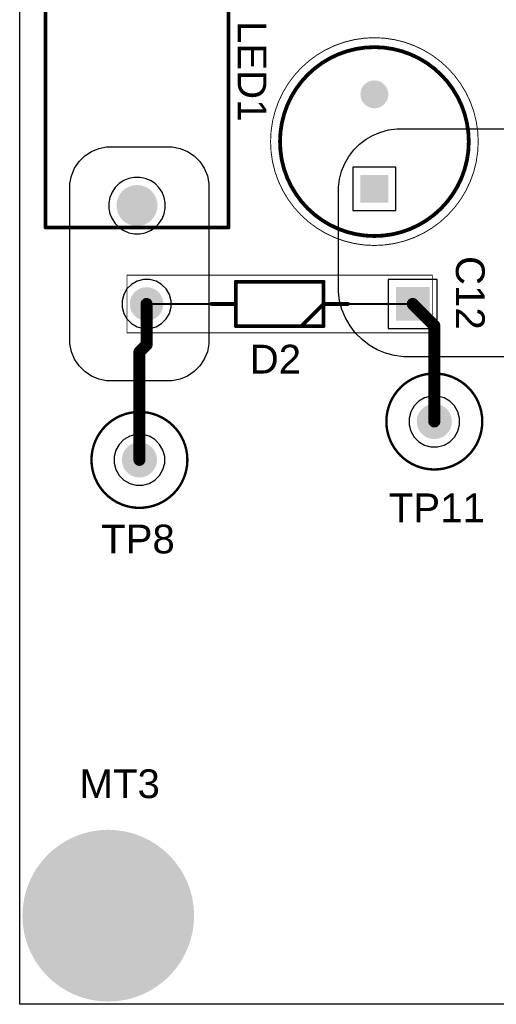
# Model space of a CAD drawing. Header units: millimetres. Extents: x 24 to 183, y 18 to 128.
# Tile 1 of 11: x 24 to 49, y 18 to 71. Entities that reach past the tile are written whole.
import ezdxf

# ---------------------------------------------------------------- set-up
doc = ezdxf.new("R2010")
doc.units = ezdxf.units.MM
for name, color, linetype in [('BottomLayer', 5, 'Continuous'), ('BottomSolder', 6, 'Continuous'), ('Mechanical13', 56, 'Continuous'), ('Mechanical15', 56, 'Continuous'), ('MultiLayer', 9, 'Continuous'), ('PadHoleLayer', 156, 'Continuous'), ('TopLayer', 1, 'Continuous'), ('TopOverlay', 2, 'Continuous'), ('TopSolder', 216, 'Continuous')]:
    doc.layers.add(name, color=color, linetype=linetype)
doc.styles.add('Arial', font='arial.ttf', dxfattribs={"height": 0.2})

# ---------------------------------------------------------------- blocks, each defined once
blk = doc.blocks.new('5261_1')
at = {"layer": 'BottomLayer'}
h = blk.add_hatch(color=5, dxfattribs=at)
edge = h.paths.add_edge_path()
edge.add_arc((0, 0), 0.83, 0, 360)
at = {"layer": 'BottomSolder'}
h = blk.add_hatch(color=6, dxfattribs=at)
edge = h.paths.add_edge_path()
edge.add_arc((0, 0), 0.9316, 0, 360)
at = {"layer": 'MultiLayer'}
h = blk.add_hatch(color=9, dxfattribs=at)
edge = h.paths.add_edge_path()
edge.add_arc((0, 0), 0.83, 0, 360)
at = {"layer": 'PadHoleLayer'}
h = blk.add_hatch(color=156, dxfattribs=at)
edge = h.paths.add_edge_path()
edge.add_arc((0, 0), 0.53, 0, 360)
at = {"layer": 'TopLayer'}
h = blk.add_hatch(color=1, dxfattribs=at)
edge = h.paths.add_edge_path()
edge.add_arc((0, 0), 0.83, 0, 360)
at = {"layer": 'TopSolder'}
h = blk.add_hatch(color=216, dxfattribs=at)
edge = h.paths.add_edge_path()
edge.add_arc((0, 0), 0.9316, 0, 360)
at = {"layer": 'Mechanical15'}
for points, const_width in [([(2.54, 0, 1), (-2.54, 0, 1)], 0.127), ([(-2.57175, 0, 1), (-2.50825, 0, 1)], 0.0635), ([(2.50825, 0, 1), (2.57175, 0, 1)], 0.0635)]:
    blk.add_lwpolyline(points, format="xyb", close=True, dxfattribs=dict(at, const_width=const_width))
blk = doc.blocks.new('5261_4')
at = {"layer": 'BottomLayer'}
h = blk.add_hatch(color=5, dxfattribs=at)
edge = h.paths.add_edge_path()
edge.add_arc((0, 0), 0.83, 0, 360)
at = {"layer": 'BottomSolder'}
h = blk.add_hatch(color=6, dxfattribs=at)
edge = h.paths.add_edge_path()
edge.add_arc((0, 0), 0.9316, 0, 360)
at = {"layer": 'MultiLayer'}
h = blk.add_hatch(color=9, dxfattribs=at)
edge = h.paths.add_edge_path()
edge.add_arc((0, 0), 0.83, 0, 360)
at = {"layer": 'PadHoleLayer'}
h = blk.add_hatch(color=156, dxfattribs=at)
edge = h.paths.add_edge_path()
edge.add_arc((0, 0), 0.53, 0, 360)
at = {"layer": 'TopLayer'}
h = blk.add_hatch(color=1, dxfattribs=at)
edge = h.paths.add_edge_path()
edge.add_arc((0, 0), 0.83, 0, 360)
at = {"layer": 'TopSolder'}
h = blk.add_hatch(color=216, dxfattribs=at)
edge = h.paths.add_edge_path()
edge.add_arc((0, 0), 0.9316, 0, 360)
at = {"layer": 'Mechanical15'}
for points, const_width in [([(2.54, 0, 1), (-2.54, 0, 1)], 0.127), ([(-2.57175, 0, 1), (-2.50825, 0, 1)], 0.0635), ([(2.50825, 0, 1), (2.57175, 0, 1)], 0.0635)]:
    blk.add_lwpolyline(points, format="xyb", close=True, dxfattribs=dict(at, const_width=const_width))
blk = doc.blocks.new('MTHOLE_239____13')
at = {"layer": 'BottomLayer'}
h = blk.add_hatch(color=5, dxfattribs=at)
edge = h.paths.add_edge_path()
edge.add_arc((0, 0), 4.445, 0, 360)
at = {"layer": 'BottomSolder'}
h = blk.add_hatch(color=6, dxfattribs=at)
edge = h.paths.add_edge_path()
edge.add_arc((0, 0), 4.547, 0, 360)
at = {"layer": 'MultiLayer'}
h = blk.add_hatch(color=9, dxfattribs=at)
edge = h.paths.add_edge_path()
edge.add_arc((0, 0), 4.445, 0, 360)
at = {"layer": 'PadHoleLayer'}
h = blk.add_hatch(color=156, dxfattribs=at)
edge = h.paths.add_edge_path()
edge.add_arc((0, 0), 3.035, 0, 360)
at = {"layer": 'TopLayer'}
h = blk.add_hatch(color=1, dxfattribs=at)
edge = h.paths.add_edge_path()
edge.add_arc((0, 0), 4.445, 0, 360)
at = {"layer": 'TopSolder'}
h = blk.add_hatch(color=216, dxfattribs=at)
edge = h.paths.add_edge_path()
edge.add_arc((0, 0), 4.547, 0, 360)
blk = doc.blocks.new('4527_32')
at = {"layer": 'BottomLayer'}
h = blk.add_hatch(color=5, dxfattribs=at)
edge = h.paths.add_edge_path()
edge.add_arc((-10.92, 0), 0.985, 0, 360)
h = blk.add_hatch(color=5, dxfattribs=at)
edge = h.paths.add_edge_path()
edge.add_arc((10.92, 0), 0.985, 0, 360)
at = {"layer": 'BottomSolder'}
h = blk.add_hatch(color=6, dxfattribs=at)
edge = h.paths.add_edge_path()
edge.add_arc((-10.92, 0), 1.087, 0, 360)
h = blk.add_hatch(color=6, dxfattribs=at)
edge = h.paths.add_edge_path()
edge.add_arc((10.92, 0), 1.087, 0, 360)
at = {"layer": 'MultiLayer'}
h = blk.add_hatch(color=9, dxfattribs=at)
edge = h.paths.add_edge_path()
edge.add_arc((-10.92, 0), 0.985, 0, 360)
h = blk.add_hatch(color=9, dxfattribs=at)
edge = h.paths.add_edge_path()
edge.add_arc((10.92, 0), 0.985, 0, 360)
at = {"layer": 'PadHoleLayer'}
h = blk.add_hatch(color=156, dxfattribs=at)
edge = h.paths.add_edge_path()
edge.add_arc((-10.92, 0), 0.66, 0, 360)
h = blk.add_hatch(color=156, dxfattribs=at)
edge = h.paths.add_edge_path()
edge.add_arc((10.92, 0), 0.66, 0, 360)
at = {"layer": 'TopLayer'}
h = blk.add_hatch(color=1, dxfattribs=at)
edge = h.paths.add_edge_path()
edge.add_arc((-10.92, 0), 0.985, 0, 360)
h = blk.add_hatch(color=1, dxfattribs=at)
edge = h.paths.add_edge_path()
edge.add_arc((10.92, 0), 0.985, 0, 360)
at = {"layer": 'TopSolder'}
h = blk.add_hatch(color=216, dxfattribs=at)
edge = h.paths.add_edge_path()
edge.add_arc((-10.92, 0), 1.087, 0, 360)
h = blk.add_hatch(color=216, dxfattribs=at)
edge = h.paths.add_edge_path()
edge.add_arc((10.92, 0), 1.087, 0, 360)
at = {"layer": 'Mechanical13', "const_width": 0.2}
for points in [[(-12.08, -4.85), (-12.08, 4.85)], [(12.08, 4.85), (-12.08, 4.85)], [(12.08, -4.85), (12.08, 4.85)], [(12.08, -4.85), (-12.08, -4.85)]]:
    blk.add_lwpolyline(points, dxfattribs=at)
at = {"layer": 'Mechanical13', "const_width": 0.1}
for points in [[(-12.13, 4.85, 1), (-12.03, 4.85, 1)], [(-12.13, 4.85, 1), (-12.03, 4.85, 1)], [(12.03, 4.85, 1), (12.13, 4.85, 1)], [(12.03, 4.85, 1), (12.13, 4.85, 1)], [(-12.13, -4.85, 1), (-12.03, -4.85, 1)], [(-12.13, -4.85, 1), (-12.03, -4.85, 1)], [(12.03, -4.85, 1), (12.13, -4.85, 1)], [(12.03, -4.85, 1), (12.13, -4.85, 1)]]:
    blk.add_lwpolyline(points, format="xyb", close=True, dxfattribs=at)
at = {"layer": 'TopOverlay', "const_width": 0.2}
for points in [[(12.08, 4.85), (-12.08, 4.85)], [(12.08, -4.85), (-12.08, -4.85)]]:
    blk.add_lwpolyline(points, dxfattribs=at)
at = {"layer": 'TopOverlay', "const_width": 0.1}
for points in [[(-12.13, 4.85, 1), (-12.03, 4.85, 1)], [(12.03, 4.85, 1), (12.13, 4.85, 1)], [(-12.13, -4.85, 1), (-12.03, -4.85, 1)], [(12.03, -4.85, 1), (12.13, -4.85, 1)]]:
    blk.add_lwpolyline(points, format="xyb", close=True, dxfattribs=at)
blk = doc.blocks.new('DIOAD1405W86L465D235_41')
at = {"layer": 'BottomLayer'}
blk.add_hatch(color=5, dxfattribs=at).paths.add_polyline_path([(-0.788, 0.788), (0.788, 0.788), (0.788, -0.788), (-0.788, -0.788)])
h = blk.add_hatch(color=5, dxfattribs=at)
edge = h.paths.add_edge_path()
edge.add_arc((14.1, 0), 0.787, 0, 360)
at = {"layer": 'BottomSolder'}
blk.add_hatch(color=6, dxfattribs=at).paths.add_polyline_path([(-0.889, 0.889), (0.889, 0.889), (0.889, -0.889), (-0.889, -0.889)])
h = blk.add_hatch(color=6, dxfattribs=at)
edge = h.paths.add_edge_path()
edge.add_arc((14.1, 0), 0.889, 0, 360)
at = {"layer": 'MultiLayer'}
blk.add_hatch(color=9, dxfattribs=at).paths.add_polyline_path([(-0.788, 0.788), (0.788, 0.788), (0.788, -0.788), (-0.788, -0.788)])
h = blk.add_hatch(color=9, dxfattribs=at)
edge = h.paths.add_edge_path()
edge.add_arc((14.1, 0), 0.787, 0, 360)
at = {"layer": 'PadHoleLayer'}
h = blk.add_hatch(color=156, dxfattribs=at)
edge = h.paths.add_edge_path()
edge.add_arc((0, 0), 0.525, 0, 360)
h = blk.add_hatch(color=156, dxfattribs=at)
edge = h.paths.add_edge_path()
edge.add_arc((14.1, 0), 0.525, 0, 360)
at = {"layer": 'TopLayer'}
blk.add_hatch(color=1, dxfattribs=at).paths.add_polyline_path([(-0.788, 0.788), (0.788, 0.788), (0.788, -0.788), (-0.788, -0.788)])
h = blk.add_hatch(color=1, dxfattribs=at)
edge = h.paths.add_edge_path()
edge.add_arc((14.1, 0), 0.787, 0, 360)
at = {"layer": 'TopSolder'}
blk.add_hatch(color=216, dxfattribs=at).paths.add_polyline_path([(-0.889, 0.889), (0.889, 0.889), (0.889, -0.889), (-0.889, -0.889)])
h = blk.add_hatch(color=216, dxfattribs=at)
edge = h.paths.add_edge_path()
edge.add_arc((14.1, 0), 0.889, 0, 360)
at = {"layer": 'Mechanical13', "const_width": 0.1}
for points in [[(9.375, 1.175), (4.725, 1.175)], [(4.725, 1.175), (4.725, -1.175)], [(5.9, 1.175), (4.725, 0)], [(9.375, 1.175), (9.375, -1.175)], [(4.725, 0), (0, 0)], [(14.1, 0), (9.375, 0)], [(9.375, -1.175), (4.725, -1.175)]]:
    blk.add_lwpolyline(points, dxfattribs=at)
at = {"layer": 'Mechanical13', "const_width": 0.05}
for points in [[(4.7, 1.175, 1), (4.75, 1.175, 1)], [(4.7, 1.175, 1), (4.75, 1.175, 1)], [(5.875, 1.175, 1), (5.925, 1.175, 1)], [(9.35, 1.175, 1), (9.4, 1.175, 1)], [(9.35, 1.175, 1), (9.4, 1.175, 1)], [(-0.025, 0, 1), (0.025, 0, 1)], [(4.7, 0, 1), (4.75, 0, 1)], [(4.7, 0, 1), (4.75, 0, 1)], [(9.35, 0, 1), (9.4, 0, 1)], [(14.075, 0, 1), (14.125, 0, 1)], [(4.7, -1.175, 1), (4.75, -1.175, 1)], [(4.7, -1.175, 1), (4.75, -1.175, 1)], [(9.35, -1.175, 1), (9.4, -1.175, 1)], [(9.35, -1.175, 1), (9.4, -1.175, 1)]]:
    blk.add_lwpolyline(points, format="xyb", close=True, dxfattribs=at)
at = {"layer": 'Mechanical15', "const_width": 0.05}
for points in [[(15.137, 1.525), (-1.038, 1.525)], [(-1.038, 1.525), (-1.038, -1.525)], [(15.137, 1.525), (15.137, -1.525)], [(15.137, -1.525), (-1.038, -1.525)]]:
    blk.add_lwpolyline(points, dxfattribs=at)
at = {"layer": 'Mechanical15', "const_width": 0.025}
for points in [[(-1.05, 1.525, 1), (-1.025, 1.525, 1)], [(-1.05, 1.525, 1), (-1.025, 1.525, 1)], [(15.125, 1.525, 1), (15.149, 1.525, 1)], [(15.125, 1.525, 1), (15.149, 1.525, 1)], [(-1.05, -1.525, 1), (-1.025, -1.525, 1)], [(-1.05, -1.525, 1), (-1.025, -1.525, 1)], [(15.125, -1.525, 1), (15.149, -1.525, 1)], [(15.125, -1.525, 1), (15.149, -1.525, 1)]]:
    blk.add_lwpolyline(points, format="xyb", close=True, dxfattribs=at)
at = {"layer": 'TopOverlay', "const_width": 0.2}
for points in [[(9.375, 1.175), (4.725, 1.175)], [(4.725, 1.175), (4.725, -1.175)], [(5.9, 1.175), (4.725, 0)], [(9.375, 1.175), (9.375, -1.175)], [(4.725, 0), (3.429, 0)], [(10.668, 0), (9.375, 0)], [(9.375, -1.175), (4.725, -1.175)]]:
    blk.add_lwpolyline(points, dxfattribs=at)
at = {"layer": 'TopOverlay', "const_width": 0.1}
for points in [[(4.675, 1.175, 1), (4.775, 1.175, 1)], [(4.675, 1.175, 1), (4.775, 1.175, 1)], [(5.85, 1.175, 1), (5.95, 1.175, 1)], [(9.325, 1.175, 1), (9.425, 1.175, 1)], [(9.325, 1.175, 1), (9.425, 1.175, 1)], [(3.379, 0, 1), (3.479, 0, 1)], [(4.675, 0, 1), (4.775, 0, 1)], [(4.675, 0, 1), (4.775, 0, 1)], [(9.325, 0, 1), (9.425, 0, 1)], [(10.618, 0, 1), (10.718, 0, 1)], [(4.675, -1.175, 1), (4.775, -1.175, 1)], [(4.675, -1.175, 1), (4.775, -1.175, 1)], [(9.325, -1.175, 1), (9.425, -1.175, 1)], [(9.325, -1.175, 1), (9.425, -1.175, 1)]]:
    blk.add_lwpolyline(points, format="xyb", close=True, dxfattribs=at)
blk = doc.blocks.new('CAPPRD500W65D1000H1400_44')
at = {"layer": 'BottomLayer'}
blk.add_hatch(color=5, dxfattribs=at).paths.add_polyline_path([(-0.638, 0.638), (0.638, 0.638), (0.638, -0.638), (-0.638, -0.638)])
h = blk.add_hatch(color=5, dxfattribs=at)
edge = h.paths.add_edge_path()
edge.add_arc((5, 0), 0.637, 0, 360)
at = {"layer": 'BottomSolder'}
blk.add_hatch(color=6, dxfattribs=at).paths.add_polyline_path([(-0.739, 0.739), (0.739, 0.739), (0.739, -0.739), (-0.739, -0.739)])
h = blk.add_hatch(color=6, dxfattribs=at)
edge = h.paths.add_edge_path()
edge.add_arc((5, 0), 0.739, 0, 360)
at = {"layer": 'MultiLayer'}
blk.add_hatch(color=9, dxfattribs=at).paths.add_polyline_path([(-0.638, 0.638), (0.638, 0.638), (0.638, -0.638), (-0.638, -0.638)])
h = blk.add_hatch(color=9, dxfattribs=at)
edge = h.paths.add_edge_path()
edge.add_arc((5, 0), 0.637, 0, 360)
at = {"layer": 'PadHoleLayer'}
h = blk.add_hatch(color=156, dxfattribs=at)
edge = h.paths.add_edge_path()
edge.add_arc((0, 0), 0.425, 0, 360)
h = blk.add_hatch(color=156, dxfattribs=at)
edge = h.paths.add_edge_path()
edge.add_arc((5, 0), 0.425, 0, 360)
at = {"layer": 'TopLayer'}
blk.add_hatch(color=1, dxfattribs=at).paths.add_polyline_path([(-0.638, 0.638), (0.638, 0.638), (0.638, -0.638), (-0.638, -0.638)])
h = blk.add_hatch(color=1, dxfattribs=at)
edge = h.paths.add_edge_path()
edge.add_arc((5, 0), 0.637, 0, 360)
at = {"layer": 'TopSolder'}
blk.add_hatch(color=216, dxfattribs=at).paths.add_polyline_path([(-0.739, 0.739), (0.739, 0.739), (0.739, -0.739), (-0.739, -0.739)])
h = blk.add_hatch(color=216, dxfattribs=at)
edge = h.paths.add_edge_path()
edge.add_arc((5, 0), 0.739, 0, 360)
at = {"layer": 'Mechanical13'}
for points, const_width in [([(7.5, 0, 1), (-2.5, 0, 1)], 0.1), ([(-2.525, 0, 1), (-2.475, 0, 1)], 0.05), ([(7.475, 0, 1), (7.525, 0, 1)], 0.05)]:
    blk.add_lwpolyline(points, format="xyb", close=True, dxfattribs=dict(at, const_width=const_width))
at = {"layer": 'Mechanical15'}
for points, const_width in [([(8, 0, 1), (-3, 0, 1)], 0.05), ([(-3.012, 0, 1), (-2.987, 0, 1)], 0.025), ([(7.987, 0, 1), (8.012, 0, 1)], 0.025)]:
    blk.add_lwpolyline(points, format="xyb", close=True, dxfattribs=dict(at, const_width=const_width))
at = {"layer": 'TopOverlay'}
for points, const_width in [([(7.5, 0, 1), (-2.5, 0, 1)], 0.2), ([(-2.55, 0, 1), (-2.45, 0, 1)], 0.1), ([(7.45, 0, 1), (7.55, 0, 1)], 0.1)]:
    blk.add_lwpolyline(points, format="xyb", close=True, dxfattribs=dict(at, const_width=const_width))

msp = doc.modelspace()

# ---------------------------------------------------------------- linework, layer by layer
at = {"layer": 'BottomLayer'}
for p, q in [((24.01, 18.422), (24.01, 106.038)), ((43.944, 62.74), (41.654, 62.74)), ((41.654, 62.74), (41.654, 60.45)), ((43.944, 60.45), (43.944, 62.74)), ((29.519, 62.031), (29.274, 61.868)), ((29.791, 62.144), (29.519, 62.031)), ((30.079, 62.201), (29.791, 62.144)), ((30.373, 62.201), (30.079, 62.201)), ((30.661, 62.144), (30.373, 62.201)), ((30.933, 62.031), (30.661, 62.144)), ((31.178, 61.868), (30.933, 62.031)), ((29.066, 61.66), (28.903, 61.415)), ((29.274, 61.868), (29.066, 61.66)), ((31.386, 61.66), (31.178, 61.868)), ((31.549, 61.415), (31.386, 61.66)), ((28.79, 61.143), (28.733, 60.855)), ((28.903, 61.415), (28.79, 61.143)), ((31.662, 61.143), (31.549, 61.415)), ((31.719, 60.855), (31.662, 61.143)), ((28.733, 60.855), (28.733, 60.561)), ((28.733, 60.561), (28.79, 60.273)), ((31.662, 60.273), (31.719, 60.561)), ((31.719, 60.561), (31.719, 60.855)), ((28.79, 60.273), (28.903, 60.001)), ((28.903, 60.001), (29.066, 59.756)), ((31.386, 59.756), (31.549, 60.001)), ((31.549, 60.001), (31.662, 60.273)), ((41.654, 60.45), (43.944, 60.45)), ((29.066, 59.756), (29.274, 59.548)), ((29.274, 59.548), (29.519, 59.385)), ((30.933, 59.385), (31.178, 59.548)), ((31.178, 59.548), (31.386, 59.756)), ((29.519, 59.385), (29.791, 59.272)), ((29.791, 59.272), (30.079, 59.215)), ((30.079, 59.215), (30.373, 59.215)), ((30.373, 59.215), (30.661, 59.272)), ((30.661, 59.272), (30.933, 59.385)), ((29.936, 56.536), (29.694, 56.294)), ((30.231, 56.706), (29.936, 56.536)), ((30.56, 56.794), (30.231, 56.706)), ((30.902, 56.794), (30.56, 56.794)), ((31.231, 56.706), (30.902, 56.794)), ((31.526, 56.536), (31.231, 56.706)), ((31.768, 56.294), (31.526, 56.536)), ((46.126, 56.794), (43.536, 56.794)), ((43.536, 56.794), (43.536, 54.204)), ((46.126, 54.204), (46.126, 56.794)), ((29.524, 55.999), (29.436, 55.67)), ((29.694, 56.294), (29.524, 55.999)), ((31.938, 55.999), (31.768, 56.294)), ((32.026, 55.67), (31.938, 55.999)), ((29.436, 55.67), (29.436, 55.328)), ((29.436, 55.328), (29.524, 54.999)), ((31.938, 54.999), (32.026, 55.328)), ((32.026, 55.328), (32.026, 55.67)), ((29.524, 54.999), (29.694, 54.704)), ((31.768, 54.704), (31.938, 54.999)), ((29.694, 54.704), (29.936, 54.462)), ((29.936, 54.462), (30.231, 54.292)), ((30.231, 54.292), (30.56, 54.204)), ((30.902, 54.204), (31.231, 54.292)), ((31.231, 54.292), (31.526, 54.462)), ((31.526, 54.462), (31.768, 54.704)), ((30.56, 54.204), (30.902, 54.204)), ((43.536, 54.204), (46.126, 54.204)), ((45.798, 50.614), (45.458, 50.523)), ((46.15, 50.614), (45.798, 50.614)), ((46.49, 50.523), (46.15, 50.614)), ((44.903, 50.098), (44.727, 49.792)), ((45.152, 50.347), (44.903, 50.098)), ((45.458, 50.523), (45.152, 50.347)), ((46.796, 50.347), (46.49, 50.523)), ((47.045, 50.098), (46.796, 50.347)), ((47.221, 49.792), (47.045, 50.098)), ((44.727, 49.792), (44.636, 49.452)), ((47.312, 49.452), (47.221, 49.792)), ((44.636, 49.452), (44.636, 49.1)), ((44.636, 49.1), (44.727, 48.76)), ((47.221, 48.76), (47.312, 49.1)), ((47.312, 49.1), (47.312, 49.452)), ((29.837, 48.491), (29.531, 48.315)), ((30.177, 48.582), (29.837, 48.491)), ((30.529, 48.582), (30.177, 48.582)), ((30.869, 48.491), (30.529, 48.582)), ((31.175, 48.315), (30.869, 48.491)), ((44.727, 48.76), (44.903, 48.454)), ((47.045, 48.454), (47.221, 48.76)), ((29.282, 48.066), (29.106, 47.76)), ((29.531, 48.315), (29.282, 48.066)), ((31.424, 48.066), (31.175, 48.315)), ((31.6, 47.76), (31.424, 48.066)), ((44.903, 48.454), (45.152, 48.205)), ((45.152, 48.205), (45.458, 48.029)), ((45.458, 48.029), (45.798, 47.938)), ((46.15, 47.938), (46.49, 48.029)), ((46.49, 48.029), (46.796, 48.205)), ((46.796, 48.205), (47.045, 48.454)), ((29.106, 47.76), (29.015, 47.42)), ((31.691, 47.42), (31.6, 47.76)), ((45.798, 47.938), (46.15, 47.938)), ((29.015, 47.42), (29.015, 47.068)), ((29.015, 47.068), (29.106, 46.728)), ((31.6, 46.728), (31.691, 47.068)), ((31.691, 47.068), (31.691, 47.42)), ((29.106, 46.728), (29.282, 46.422)), ((29.282, 46.422), (29.531, 46.173)), ((31.175, 46.173), (31.424, 46.422)), ((31.424, 46.422), (31.6, 46.728)), ((29.531, 46.173), (29.837, 45.997)), ((29.837, 45.997), (30.177, 45.906)), ((30.177, 45.906), (30.529, 45.906)), ((30.529, 45.906), (30.869, 45.997)), ((30.869, 45.997), (31.175, 46.173)), ((182.238, 18.422), (24.01, 18.422))]:
    msp.add_line(p, q, dxfattribs=at)
at = {"layer": 'TopLayer'}
for p, q in [((43.132, 64.601), (43.55, 64.714)), ((43.55, 64.714), (43.98, 64.77)), ((43.98, 64.77), (44.196, 64.77)), ((44.196, 64.77), (51.262, 64.77)), ((42.014, 63.956), (42.358, 64.219)), ((42.358, 64.219), (42.732, 64.436)), ((42.732, 64.436), (43.132, 64.601)), ((27.806, 63.572), (28.199, 63.735)), ((28.199, 63.735), (28.616, 63.817)), ((28.616, 63.817), (28.829, 63.817)), ((28.829, 63.817), (31.877, 63.817)), ((31.877, 63.817), (31.877, 63.817)), ((31.877, 63.817), (32.09, 63.817)), ((31.877, 63.817), (31.877, 63.817)), ((32.09, 63.817), (32.507, 63.735)), ((32.507, 63.735), (32.9, 63.572)), ((41.445, 63.306), (41.708, 63.65)), ((41.708, 63.65), (42.014, 63.956)), ((27.152, 63.035), (27.453, 63.336)), ((27.453, 63.336), (27.806, 63.572)), ((32.9, 63.572), (33.253, 63.336)), ((33.253, 63.336), (33.554, 63.035)), ((41.228, 62.932), (41.445, 63.306)), ((26.753, 62.288), (26.916, 62.681)), ((26.916, 62.681), (27.152, 63.035)), ((33.554, 63.035), (33.79, 62.681)), ((33.79, 62.681), (33.953, 62.288)), ((41.063, 62.532), (41.228, 62.932)), ((26.67, 61.871), (26.753, 62.288)), ((33.953, 62.288), (34.036, 61.871)), ((40.894, 61.684), (40.95, 62.114)), ((40.95, 62.114), (41.063, 62.532)), ((26.67, 61.658), (26.67, 61.871)), ((26.67, 61.539), (26.67, 61.658)), ((26.67, 61.658), (26.67, 61.658)), ((26.67, 61.658), (26.67, 61.658)), ((26.67, 61.658), (26.67, 61.658)), ((26.67, 53.594), (26.67, 61.539)), ((34.036, 61.871), (34.036, 61.658)), ((34.036, 61.658), (34.036, 53.594)), ((40.894, 61.468), (40.894, 61.684)), ((40.894, 61.348), (40.894, 61.468)), ((40.894, 61.468), (40.894, 61.468)), ((40.894, 61.468), (40.894, 61.468)), ((40.894, 61.468), (40.894, 61.468)), ((40.894, 56.388), (40.894, 61.348)), ((40.894, 56.147), (40.894, 56.388)), ((40.957, 55.668), (40.894, 56.147)), ((41.082, 55.202), (40.957, 55.668)), ((41.267, 54.756), (41.082, 55.202)), ((41.508, 54.337), (41.267, 54.756)), ((41.802, 53.954), (41.508, 54.337)), ((42.143, 53.613), (41.802, 53.954)), ((26.67, 53.381), (26.67, 53.594)), ((26.753, 52.964), (26.67, 53.381)), ((34.036, 53.381), (33.953, 52.964)), ((34.036, 53.594), (34.036, 53.594)), ((34.036, 53.594), (34.036, 53.381)), ((42.526, 53.319), (42.143, 53.613)), ((42.945, 53.078), (42.526, 53.319)), ((26.916, 52.571), (26.753, 52.964)), ((33.953, 52.964), (33.79, 52.571)), ((43.391, 52.893), (42.945, 53.078)), ((43.857, 52.768), (43.391, 52.893)), ((44.336, 52.705), (43.857, 52.768)), ((44.577, 52.705), (44.336, 52.705)), ((51.296, 52.705), (44.577, 52.705)), ((27.152, 52.218), (26.916, 52.571)), ((27.453, 51.917), (27.152, 52.218)), ((33.554, 52.218), (33.253, 51.917)), ((33.79, 52.571), (33.554, 52.218)), ((27.806, 51.681), (27.453, 51.917)), ((28.199, 51.518), (27.806, 51.681)), ((32.9, 51.681), (32.507, 51.518)), ((33.253, 51.917), (32.9, 51.681)), ((28.616, 51.435), (28.199, 51.518)), ((28.829, 51.435), (28.616, 51.435)), ((31.877, 51.435), (28.829, 51.435)), ((32.09, 51.435), (31.877, 51.435)), ((32.507, 51.518), (32.09, 51.435))]:
    msp.add_line(p, q, dxfattribs=at)
at = {"layer": 'TopLayer', "const_width": 0.635}
for points in [[(30.731, 53.337), (30.731, 55.499)], [(44.831, 55.499), (45.974, 54.356)], [(45.974, 49.276), (45.974, 54.356)], [(30.353, 52.959), (30.731, 53.337)], [(30.353, 47.244), (30.353, 52.959)]]:
    msp.add_lwpolyline(points, dxfattribs=at)
at = {"layer": 'TopLayer', "const_width": 0.318}
for points in [[(30.572, 55.499, 1), (30.89, 55.499, 1)], [(44.672, 55.499, 1), (44.99, 55.499, 1)], [(45.815, 54.356, 1), (46.133, 54.356, 1)], [(45.815, 54.356, 1), (46.133, 54.356, 1)], [(30.194, 52.959, 1), (30.512, 52.959, 1)], [(30.194, 52.959, 1), (30.512, 52.959, 1)], [(30.572, 53.337, 1), (30.89, 53.337, 1)], [(30.572, 53.337, 1), (30.89, 53.337, 1)], [(45.815, 49.276, 1), (46.133, 49.276, 1)], [(30.194, 47.244, 1), (30.512, 47.244, 1)]]:
    msp.add_lwpolyline(points, format="xyb", close=True, dxfattribs=at)

# ---------------------------------------------------------------- block references
for name, p, rotation in [('4527_32', (30.226, 71.628), 270), ('CAPPRD500W65D1000H1400_44', (42.799, 61.595), 90), ('DIOAD1405W86L465D235_41', (44.831, 55.499), 180)]:
    msp.add_blockref(name, p, dxfattribs=dict(rotation=rotation))
for name, p in [('5261_1', (45.974, 49.276)), ('5261_4', (30.353, 47.244)), ('MTHOLE_239____13', (28.702, 23.114))]:
    msp.add_blockref(name, p)

# ---------------------------------------------------------------- texts
at = {"layer": 'TopOverlay', "style": 'Arial'}
for s, p in [('LED1', (35.56, 70.484)), ('C12', (47.117, 58.038))]:
    msp.add_text(s, height=1.524, rotation=270, dxfattribs=at).set_placement(p)
for s, p in [('D2', (36.195, 51.816)), ('TP11', (43.562, 43.942)), ('TP8', (28.322, 42.291)), ('MT3', (27.179, 29.337))]:
    msp.add_text(s, height=1.524, dxfattribs=at).set_placement(p)

doc.saveas('drawing.dxf')
